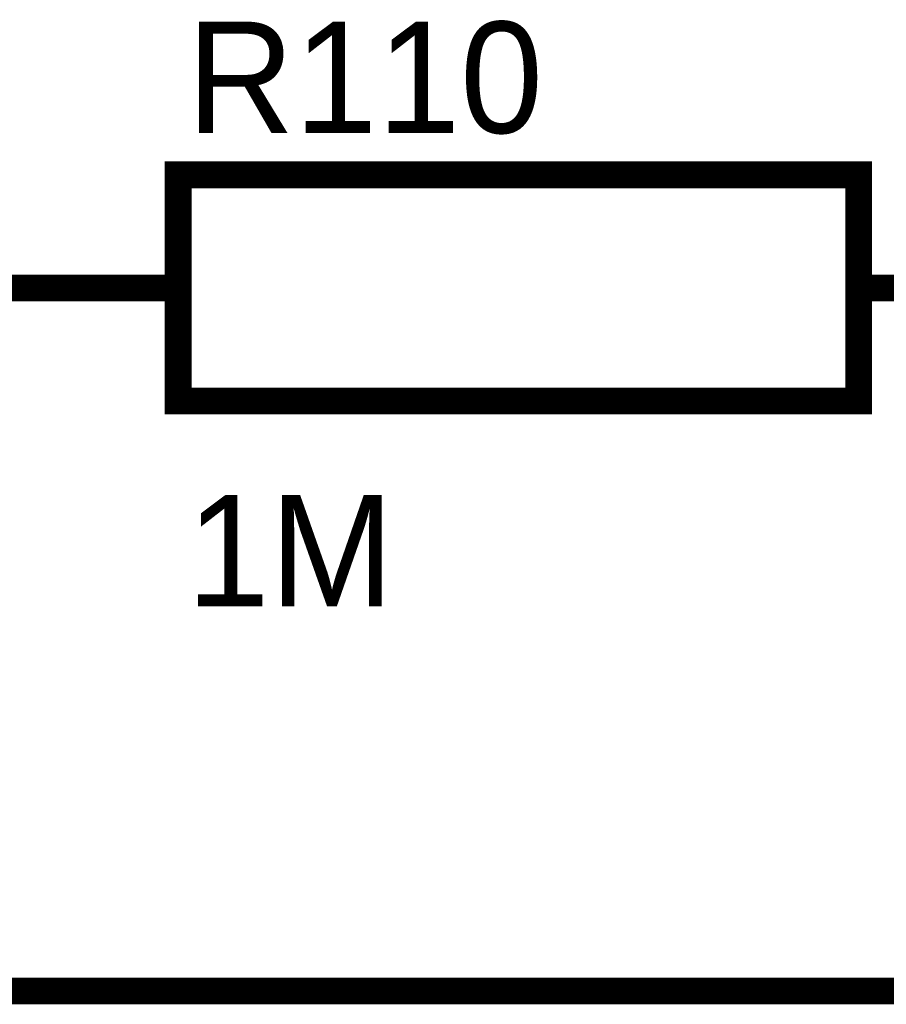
# Model space of a CAD drawing. Header units: inches. Extents: x 0 to 292, y 0 to 193.
# Tile 180 of 256: x 200 to 210, y 74 to 85. Entities that reach past the tile are written whole.
import ezdxf

# ---------------------------------------------------------------- set-up
doc = ezdxf.new("R2010")
doc.units = ezdxf.units.IN
doc.layers.add('Sheet', color=255, linetype='Continuous')

msp = doc.modelspace()

# ---------------------------------------------------------------- linework, layer by layer
at = {"layer": 'Sheet'}
for points in [[(201.91, 82.798, 0.3, 0.3, 0), (209.528, 82.798, 0.3, 0.3, 0), (209.528, 80.264, 0.3, 0.3, 0), (201.91, 80.264, 0.3, 0.3, 0), (201.91, 82.798, 0.3, 0.3, 0)], [(201.91, 82.798, 0.0991, 0.0991, 0), (201.91, 80.264, 0.0991, 0.0991, 0), (209.528, 80.264, 0.0991, 0.0991, 0), (209.528, 82.798, 0.0991, 0.0991, 0), (201.91, 82.798, 0.0991, 0.0991, 0), (201.91, 82.798, 0.0991, 0.0991, 0)]]:
    msp.add_lwpolyline(points, format="xyseb", close=True, dxfattribs=at)
for points in [[(201.91, 81.531, 0.3, 0.3, 0), (199.377, 81.531, 0.3, 0.3, 0)], [(209.528, 81.531, 0.3, 0.3, 0), (212.08, 81.531, 0.3, 0.3, 0)], [(192.519, 73.657, 0.3, 0.3, 0), (214.867, 73.657, 0.3, 0.3, 0)]]:
    msp.add_lwpolyline(points, format="xyseb", dxfattribs=at)

# ---------------------------------------------------------------- texts
for s, p in [('R110', (202.007, 83.266)), ('1M', (202.007, 77.964))]:
    msp.add_text(s, height=1.2474, dxfattribs=at).set_placement(p)

doc.saveas('drawing.dxf')
